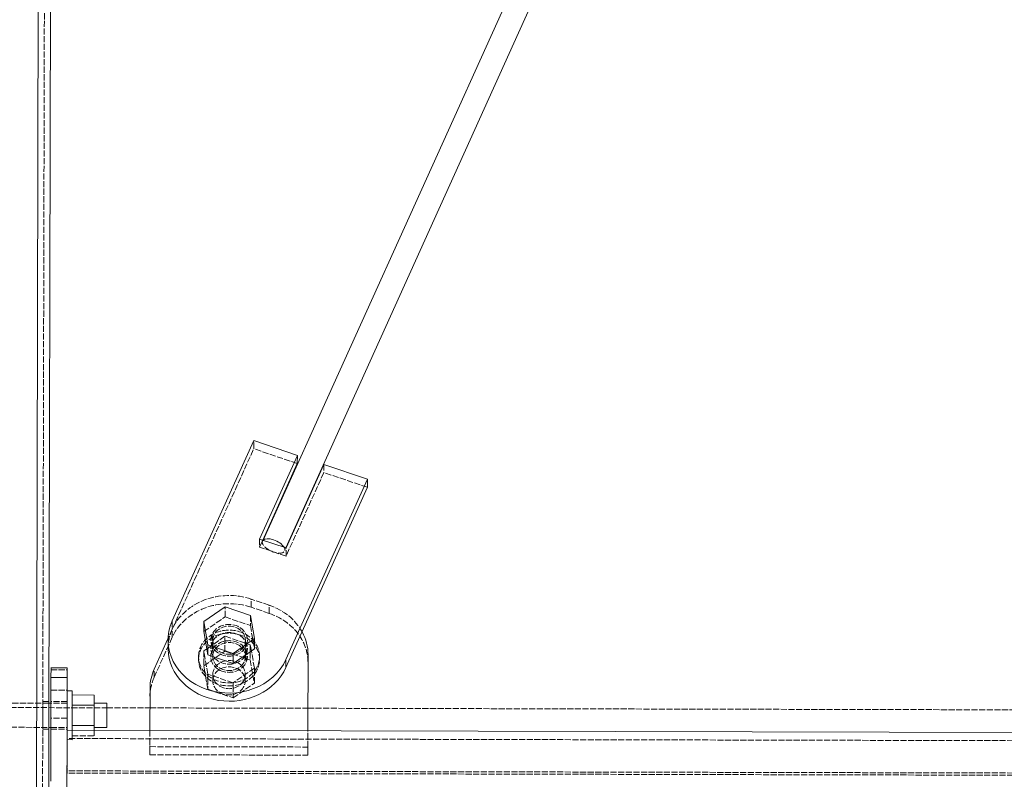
# Model space of a CAD drawing. Header units: millimetres. Extents: x -15129 to 9171, y -18789 to 5877.
# Tile 126 of 256: x -5225 to -4741, y -16699 to -16325. Entities that reach past the tile are written whole.
import ezdxf

# ---------------------------------------------------------------- set-up
doc = ezdxf.new("R2010")
doc.units = ezdxf.units.MM
doc.linetypes.add('ACAD_ISO02W100', pattern=[15, 12, -3])
for name, color, linetype in [('AS_Belki', 145, 'Continuous'), ('AS_Blachy', 30, 'Continuous'), ('AS_Sciany betonowe', 252, 'Continuous'), ('AS_Sruby', 9, 'Continuous')]:
    doc.layers.add(name, color=color, linetype=linetype)

msp = doc.modelspace()

# ---------------------------------------------------------------- linework, layer by layer
at = {"layer": 'AS_Belki', "color": 145, "linetype": 'Continuous', "lineweight": 13, "ltscale": 0.25}
for p, q in [((-5217.36, -16818.76), (-5212.68, -14749.02)), ((-5206.79, -14795.85), (-5211.02, -16669.33)), ((-4900.49, -16127.22), (-5105.72, -16581.41)), ((-5094.54, -16585.2), (-4889.82, -16132.13)), ((-5211.18, -16738.61), (-5211.02, -16669.33)), ((-5211.03, -16673.82), (-5211.04, -16674.28)), ((-5202.04, -16674.86), (-5202.12, -16709.5)), ((-4260.58, -16676.99), (-5202.04, -16674.86))]:
    msp.add_line(p, q, dxfattribs=at)
at = {"layer": 'AS_Belki', "color": 84, "linetype": 'ACAD_ISO02W100', "lineweight": 13, "ltscale": 0.25}
for p, q in [((-5214.35, -16812.77), (-5209.69, -14755.02)), ((-5105.72, -16581.41), (-5106.14, -16582.34)), ((-5094.96, -16586.13), (-5094.54, -16585.2)), ((-5214.03, -16673.46), (-5214.01, -16661.56)), ((-5214, -16660.75), (-5214.01, -16661.45)), ((-5211, -16660.76), (-5214, -16660.75)), ((-5211.01, -16661.45), (-5211, -16660.76)), ((-5211.01, -16661.52), (-5211.01, -16661.45)), ((-5211.01, -16664.02), (-5211.01, -16661.52)), ((-5211.02, -16669.33), (-5211.01, -16664.02)), ((-5211.02, -16669.33), (-5211.03, -16673.82)), ((-5214.04, -16674.27), (-5214.03, -16673.46)), ((-5214.03, -16673.57), (-5214.04, -16674.27)), ((-5214.04, -16674.27), (-5214.03, -16673.82)), ((-5214.04, -16674.27), (-5211.04, -16674.28)), ((-5211.04, -16674.28), (-5211.16, -16730.04)), ((-5211.04, -16674.28), (-5211.03, -16673.58)), ((-5202.04, -16674.86), (-5202.08, -16694.86)), ((-5202.05, -16678.96), (-5202.08, -16695.96)), ((-4260.59, -16681.08), (-5202.05, -16678.96)), ((-4260.63, -16696.99), (-5202.08, -16694.86)), ((-4260.63, -16698.08), (-5202.08, -16695.96))]:
    msp.add_line(p, q, dxfattribs=at)
at = {"layer": 'AS_Belki', "color": 145, "linetype": 'Continuous', "lineweight": 13, "ltscale": 0.25, "extrusion": (-0.364335, -0.806297, 0.465988)}
msp.add_arc((2180.91, -8021.18, 15230.13), 6, 34.5057, 169.1368, dxfattribs=at)
at = {"layer": 'AS_Belki', "color": 84, "linetype": 'ACAD_ISO02W100', "lineweight": 13, "ltscale": 0.25, "extrusion": (-0.364335, -0.806297, 0.465988)}
msp.add_arc((2180.91, -8021.18, 15230.13), 6, 169.1368, 34.5057, dxfattribs=at)
at = {"layer": 'AS_Blachy', "color": 145, "linetype": 'Continuous', "lineweight": 13, "ltscale": 0.25}
for p, q in [((-5110.27, -16532.44), (-5150.34, -16621.13)), ((-5088.85, -16539.71), (-5110.27, -16532.44)), ((-5107.43, -16580.83), (-5088.85, -16539.71)), ((-5088.86, -16543.71), (-5088.85, -16539.71)), ((-5105.87, -16581.36), (-5088.86, -16543.71)), ((-5075.81, -16544.13), (-5094.39, -16585.25)), ((-5054.39, -16551.4), (-5075.81, -16544.13)), ((-5094.47, -16640.09), (-5054.39, -16551.4)), ((-5054.4, -16555.4), (-5054.39, -16551.4)), ((-5086.58, -16626.62), (-5054.4, -16555.4)), ((-5094.39, -16585.25), (-5107.43, -16580.83)), ((-5151.85, -16628.45), (-5159.23, -16644.78)), ((-5091.48, -16637.46), (-5086.58, -16626.62)), ((-5152.4, -16631.11), (-5152.41, -16635.11)), ((-5094.48, -16644.09), (-5091.48, -16637.46)), ((-5083.67, -16675.13), (-5083.59, -16637.67)), ((-5083.6, -16641.67), (-5083.59, -16637.67)), ((-5094.48, -16644.09), (-5094.47, -16640.09)), ((-5209.97, -16644.2), (-5209.98, -16648.86)), ((-5201.97, -16644.22), (-5209.97, -16644.2)), ((-5201.98, -16648.88), (-5201.97, -16644.22)), ((-5209.98, -16648.86), (-5210.09, -16699.94)), ((-5201.98, -16648.88), (-5209.98, -16648.86)), ((-5201.98, -16648.88), (-5202.02, -16669.35)), ((-5161.29, -16654.19), (-5161.34, -16674.95)), ((-5202.02, -16669.35), (-5202.04, -16674.86)), ((-5210.03, -16673.82), (-5210.04, -16674.28)), ((-5202.17, -16735.48), (-5202.04, -16674.86))]:
    msp.add_line(p, q, dxfattribs=at)
at = {"layer": 'AS_Blachy', "color": 84, "linetype": 'ACAD_ISO02W100', "lineweight": 13, "ltscale": 0.25}
for p, q in [((-5110.28, -16536.44), (-5110.27, -16532.44)), ((-5150.35, -16625.13), (-5110.28, -16536.44)), ((-5088.86, -16543.71), (-5110.28, -16536.44)), ((-5075.81, -16544.13), (-5075.82, -16548.13)), ((-5075.82, -16548.13), (-5094.4, -16589.25)), ((-5054.4, -16555.4), (-5075.82, -16548.13)), ((-5107.43, -16580.83), (-5107.44, -16584.83)), ((-5107.44, -16584.83), (-5105.87, -16581.36)), ((-5094.4, -16589.25), (-5107.44, -16584.83)), ((-5094.4, -16589.25), (-5094.39, -16585.25)), ((-5102.66, -16613.42), (-5111.49, -16610.42)), ((-5111.49, -16614.42), (-5111.49, -16610.42)), ((-5102.67, -16617.42), (-5111.49, -16614.42)), ((-5102.67, -16617.42), (-5102.66, -16613.42)), ((-5150.34, -16621.13), (-5150.35, -16625.13)), ((-5150.36, -16629.13), (-5159.24, -16648.78)), ((-5150.35, -16625.13), (-5151.85, -16628.45)), ((-5150.36, -16629.13), (-5150.35, -16625.13)), ((-5130.79, -16627.77), (-5130.8, -16631.77)), ((-5130.8, -16631.77), (-5130.81, -16635.77)), ((-5114.03, -16637.46), (-5114.02, -16633.46)), ((-5114.04, -16641.46), (-5114.03, -16637.66)), ((-5114.03, -16637.66), (-5114.03, -16637.46)), ((-5209.97, -16645.2), (-5209.99, -16655.2)), ((-5209.97, -16644.06), (-5209.97, -16644.2)), ((-5209.97, -16644.06), (-5209.97, -16644.2)), ((-5209.97, -16645.2), (-5201.97, -16645.22)), ((-5201.97, -16645.22), (-5201.99, -16655.22)), ((-5201.97, -16644.22), (-5201.97, -16645.22)), ((-5159.24, -16648.78), (-5159.23, -16644.78)), ((-5209.99, -16655.2), (-5201.99, -16655.22)), ((-5201.99, -16656.17), (-5201.99, -16655.22)), ((-5161.3, -16658.19), (-5161.29, -16654.19)), ((-5210, -16660.76), (-5210.01, -16661.46)), ((-5202, -16660.78), (-5210, -16660.76)), ((-5202, -16660.54), (-5202, -16660.78)), ((-5202.02, -16668.88), (-5210.02, -16668.86)), ((-5202.04, -16674.86), (-5202.03, -16670.64)), ((-5210.03, -16673.58), (-5210.04, -16674.28)), ((-5210.04, -16674.28), (-5202.04, -16674.3)), ((-5202.03, -16673.84), (-5202.04, -16674.3)), ((-5161.34, -16674.95), (-5161.37, -16686.95)), ((-5161.34, -16674.95), (-5161.35, -16679.05)), ((-5083.68, -16679.22), (-5083.67, -16675.13)), ((-5083.68, -16679.22), (-5083.67, -16675.13)), ((-5161.35, -16679.05), (-5161.36, -16682.95)), ((-5083.7, -16687.13), (-5083.68, -16679.22)), ((-5083.69, -16683.13), (-5083.68, -16679.22)), ((-5161.36, -16682.95), (-5161.37, -16686.95)), ((-5161.37, -16686.95), (-5083.7, -16687.13)), ((-5161.36, -16682.95), (-5083.69, -16683.13)), ((-5083.69, -16683.13), (-5083.7, -16687.13))]:
    msp.add_line(p, q, dxfattribs=at)
at = {"layer": 'AS_Blachy', "color": 84, "linetype": 'ACAD_ISO02W100', "lineweight": 13, "ltscale": 0.25, "extrusion": (0.001127, 0.499998, 0.866026)}
for centre in [(5084.9, 14412.5, -8321.05), (5084.9, 14415.96, -8323.05), (5084.9, 14419.43, -8325.05)]:
    msp.add_circle(centre, 9, dxfattribs=at)
for centre, start, end in [((5084.9, 14419.43, -8325.05), 248.7452, 338.7452), ((5084.9, 14415.96, -8323.05), 248.7452, 338.7452), ((5076.07, 14418.54, -8324.54), 205.3138, 248.7452), ((5076.07, 14422, -8326.54), 179.9996, 248.7452), ((5084.9, 14415.96, -8323.05), 338.7452, 1.2452), ((5093.74, 14436.46, -8334.89), 338.7452, 359.9996)]:
    msp.add_arc(centre, 30, start, end, dxfattribs=at)
at = {"layer": 'AS_Blachy', "color": 145, "linetype": 'Continuous', "lineweight": 13, "ltscale": 0.25, "extrusion": (0.001127, 0.499998, 0.866026)}
for centre, start, end in [((5084.9, 14412.5, -8321.05), 338.7452, 158.7452), ((5076.07, 14418.54, -8324.54), 179.9996, 205.3138), ((5084.9, 14415.96, -8323.05), 1.2452, 158.7452), ((5093.74, 14433, -8332.89), 338.7452, 359.9996)]:
    msp.add_arc(centre, 30, start, end, dxfattribs=at)
at = {"layer": 'AS_Sciany betonowe', "color": 84, "linetype": 'ACAD_ISO02W100', "lineweight": 13, "ltscale": 0.25}
for p, q in [((-5290.01, -16663.6), (-5182.51, -16663.84)), ((-5210.01, -16663.78), (-5211.01, -16663.77)), ((-5161.32, -16663.89), (-5083.65, -16664.07))]:
    msp.add_line(p, q, dxfattribs=at)
at = {"layer": 'AS_Sciany betonowe', "color": 145, "linetype": 'ACAD_ISO02W100', "lineweight": 13, "ltscale": 0.25}
for p, q in [((-5182.51, -16663.84), (-5161.32, -16663.89)), ((-5083.65, -16664.07), (-4378.92, -16665.65))]:
    msp.add_line(p, q, dxfattribs=at)
at = {"layer": 'AS_Sruby', "color": 145, "linetype": 'Continuous', "lineweight": 13, "ltscale": 0.25}
for p, q in [((-5124.4, -16614.16), (-5134.85, -16621.38)), ((-5111.95, -16618.39), (-5124.4, -16614.16)), ((-5109.94, -16629.84), (-5111.95, -16618.39)), ((-5134.85, -16621.38), (-5134.86, -16626.38)), ((-5132.84, -16632.84), (-5134.85, -16621.38)), ((-5134.86, -16626.38), (-5132.85, -16637.84)), ((-5132.84, -16632.84), (-5132.85, -16637.84)), ((-5120.39, -16637.06), (-5132.84, -16632.84)), ((-5109.94, -16629.84), (-5120.39, -16637.06)), ((-5109.95, -16634.84), (-5109.94, -16629.84)), ((-5132.85, -16637.84), (-5120.4, -16642.06)), ((-5120.4, -16642.06), (-5109.95, -16634.84)), ((-5120.39, -16637.06), (-5120.4, -16642.06)), ((-5202, -16658.02), (-5202, -16656.78)), ((-5199.49, -16655.57), (-5201.99, -16655.56)), ((-5199.5, -16656.78), (-5199.49, -16655.95)), ((-5199.5, -16658.02), (-5199.5, -16656.78)), ((-5188.7, -16657.55), (-5199.5, -16657.53)), ((-5199.5, -16658.02), (-5199.5, -16659.63)), ((-5199.49, -16655.57), (-5199.49, -16655.95)), ((-5188.71, -16662.56), (-5188.7, -16657.55)), ((-5210.01, -16661.57), (-5211.01, -16661.57)), ((-5202.01, -16663.68), (-5202.01, -16661.54)), ((-5199.5, -16659.63), (-5199.51, -16661.54)), ((-5199.5, -16660.16), (-5199.51, -16662.54)), ((-5199.51, -16661.54), (-5199.51, -16663.69)), ((-5188.71, -16662.56), (-5199.51, -16662.54)), ((-5199.51, -16662.54), (-5199.51, -16664.62)), ((-5188.73, -16672.58), (-5188.71, -16662.56)), ((-5182.51, -16661.63), (-5188.71, -16661.62)), ((-5182.51, -16661.79), (-5182.51, -16661.63)), ((-5182.51, -16662.82), (-5182.51, -16661.79)), ((-5182.51, -16664.58), (-5182.51, -16662.82)), ((-5202.02, -16665.97), (-5202.01, -16663.68)), ((-5199.51, -16663.69), (-5199.52, -16665.98)), ((-5199.52, -16665.98), (-5199.52, -16668.33)), ((-5182.52, -16666.8), (-5182.51, -16664.58)), ((-5182.52, -16669.13), (-5182.52, -16666.8)), ((-5202.03, -16670.64), (-5202.02, -16668.32)), ((-5199.53, -16672.85), (-5199.54, -16674.85)), ((-5199.52, -16668.33), (-5199.53, -16670.65)), ((-5199.53, -16670.65), (-5199.53, -16672.85)), ((-5199.53, -16672.55), (-5188.73, -16672.58)), ((-5188.74, -16674.89), (-5188.73, -16672.58)), ((-5182.53, -16671.23), (-5182.52, -16669.13)), ((-5182.53, -16672.78), (-5182.53, -16671.23)), ((-5182.53, -16673.53), (-5182.53, -16672.78)), ((-5211.03, -16673.47), (-5210.03, -16673.47)), ((-5199.54, -16674.85), (-5199.54, -16674.87)), ((-5188.73, -16673.52), (-5182.53, -16673.53))]:
    msp.add_line(p, q, dxfattribs=at)
at = {"layer": 'AS_Sruby', "color": 84, "linetype": 'ACAD_ISO02W100', "lineweight": 13, "ltscale": 0.25}
for p, q in [((-5124.41, -16619.16), (-5124.4, -16614.16)), ((-5134.86, -16626.38), (-5124.41, -16619.16)), ((-5124.41, -16619.16), (-5111.96, -16623.39)), ((-5111.95, -16618.39), (-5111.96, -16623.39)), ((-5111.96, -16623.39), (-5109.95, -16634.84)), ((-5124.44, -16628.66), (-5130.41, -16632.79)), ((-5124.45, -16636.06), (-5124.44, -16628.66)), ((-5114.41, -16632.06), (-5124.44, -16628.66)), ((-5130.8, -16633.06), (-5133.38, -16634.84)), ((-5130.77, -16633.04), (-5130.8, -16633.06)), ((-5130.67, -16632.97), (-5130.77, -16633.04)), ((-5130.41, -16632.79), (-5130.67, -16632.97)), ((-5130.41, -16633.93), (-5130.42, -16637.93)), ((-5130.4, -16630.74), (-5130.41, -16633.93)), ((-5114.42, -16633.81), (-5114.41, -16630.48)), ((-5114.42, -16637.81), (-5114.42, -16633.81)), ((-5114.15, -16632.15), (-5114.41, -16632.06)), ((-5111.98, -16632.89), (-5114.15, -16632.15)), ((-5111.98, -16632.89), (-5112, -16640.29)), ((-5111.46, -16635.88), (-5111.98, -16632.89)), ((-5137.42, -16638.86), (-5137.42, -16640.36)), ((-5134.88, -16635.88), (-5134.9, -16643.28)), ((-5134.9, -16643.28), (-5124.45, -16636.06)), ((-5133.38, -16634.84), (-5134.88, -16635.88)), ((-5132.88, -16647.34), (-5134.88, -16635.88)), ((-5130.42, -16637.93), (-5130.42, -16638.66)), ((-5130.42, -16638.66), (-5130.42, -16638.74)), ((-5124.45, -16636.06), (-5112, -16640.29)), ((-5114.43, -16638.48), (-5114.42, -16637.93)), ((-5114.42, -16637.93), (-5114.42, -16637.81)), ((-5109.97, -16644.34), (-5111.46, -16635.88)), ((-5107.43, -16639.86), (-5107.43, -16638.36)), ((-5134.9, -16643.28), (-5134.03, -16648.25)), ((-5112, -16640.29), (-5109.99, -16651.74)), ((-5134.03, -16648.25), (-5132.89, -16654.74)), ((-5120.42, -16651.56), (-5132.88, -16647.34)), ((-5132.88, -16647.34), (-5132.88, -16649.41)), ((-5130.44, -16647.64), (-5130.45, -16650.74)), ((-5109.97, -16644.34), (-5120.42, -16651.56)), ((-5114.45, -16650.48), (-5114.45, -16647.38)), ((-5109.99, -16651.74), (-5109.98, -16647.32)), ((-5109.98, -16647.32), (-5109.97, -16644.34)), ((-5132.88, -16649.41), (-5132.89, -16654.74)), ((-5120.44, -16658.96), (-5109.99, -16651.74)), ((-5120.42, -16652.92), (-5120.44, -16658.96)), ((-5120.42, -16651.56), (-5120.42, -16652.92)), ((-5202, -16656.78), (-5201.99, -16656.17)), ((-5202, -16659.24), (-5202, -16658.02)), ((-5201.99, -16655.66), (-5201.99, -16655.56)), ((-5201.99, -16655.56), (-5201.99, -16655.64)), ((-5201.99, -16656.17), (-5201.99, -16655.64)), ((-5201.99, -16655.66), (-5201.99, -16655.95)), ((-5199.5, -16657.53), (-5199.51, -16662.54)), ((-5199.49, -16656.18), (-5199.5, -16657.15)), ((-5199.5, -16657.15), (-5199.5, -16658.02)), ((-5199.5, -16657.53), (-5199.5, -16658.59)), ((-5199.49, -16655.65), (-5199.49, -16655.57)), ((-5199.49, -16655.65), (-5199.49, -16656.18)), ((-5132.89, -16654.74), (-5120.44, -16658.96)), ((-5211.01, -16661.57), (-5271.01, -16661.43)), ((-5202.01, -16661.59), (-5210.01, -16661.57)), ((-5202.01, -16661.54), (-5202, -16660.08)), ((-5202.01, -16661.66), (-5202.01, -16661.54)), ((-5202.01, -16661.54), (-5202.01, -16661.59)), ((-5202, -16659.63), (-5202, -16659.24)), ((-5202, -16660.08), (-5202, -16659.63)), ((-5199.51, -16662.54), (-5199.53, -16672.55)), ((-5199.5, -16658.59), (-5199.5, -16660.16)), ((-5188.71, -16661.77), (-5188.71, -16661.62)), ((-5188.71, -16662.81), (-5188.71, -16661.77)), ((-5188.71, -16662.37), (-5188.71, -16663.92)), ((-5188.71, -16664.57), (-5188.71, -16662.81)), ((-5182.51, -16661.79), (-5182.51, -16661.63)), ((-5202.02, -16668.32), (-5202.02, -16665.97)), ((-5199.51, -16664.62), (-5199.52, -16667.82)), ((-5199.52, -16667.82), (-5199.52, -16668.74)), ((-5188.72, -16666.78), (-5188.71, -16664.57)), ((-5188.72, -16669.12), (-5188.72, -16666.78)), ((-5199.53, -16672.55), (-5199.54, -16677.56)), ((-5199.53, -16672.55), (-5199.54, -16674.86)), ((-5188.73, -16671.22), (-5188.72, -16669.12)), ((-5188.73, -16672.33), (-5188.73, -16671.22)), ((-5188.73, -16671.22), (-5188.73, -16672.76)), ((-5188.73, -16673.36), (-5188.73, -16672.33)), ((-5188.73, -16673.36), (-5188.73, -16672.58)), ((-5188.73, -16673.52), (-5188.73, -16672.76)), ((-5271.03, -16673.33), (-5211.03, -16673.47)), ((-5210.03, -16673.47), (-5202.03, -16673.49)), ((-5202.03, -16673.49), (-5202.03, -16673.33)), ((-5199.54, -16674.86), (-5199.54, -16677.56)), ((-5199.54, -16674.87), (-5199.54, -16676.57)), ((-5199.54, -16676.57), (-5199.54, -16677.94)), ((-5199.54, -16678.31), (-5199.54, -16677.06)), ((-5199.54, -16677.56), (-5188.74, -16677.58)), ((-5188.74, -16677.58), (-5188.73, -16673.52)), ((-5188.74, -16677.58), (-5188.74, -16674.89)), ((-5188.73, -16673.52), (-5188.73, -16673.36)), ((-5182.53, -16673.53), (-5182.53, -16673.38)), ((-5202.05, -16679.44), (-5202.05, -16678.98)), ((-5202.05, -16679.13), (-5202.05, -16679.51)), ((-5202.05, -16679.44), (-5202.05, -16679.51)), ((-5202.05, -16679.51), (-5199.55, -16679.52)), ((-5199.54, -16677.94), (-5199.55, -16678.91)), ((-5199.55, -16679.13), (-5199.54, -16678.31)), ((-5199.55, -16678.91), (-5199.55, -16678.98)), ((-5199.55, -16678.98), (-5199.55, -16679.44)), ((-5199.55, -16679.13), (-5199.55, -16679.52)), ((-5199.55, -16679.52), (-5199.55, -16679.44))]:
    msp.add_line(p, q, dxfattribs=at)
at = {"layer": 'AS_Sruby', "color": 84, "linetype": 'ACAD_ISO02W100', "lineweight": 13, "ltscale": 0.25, "extrusion": (0.001127, 0.499998, 0.866026)}
for centre, radius in [((5084.9, 14412.5, -8321.05), 8), ((5084.9, 14419.43, -8325.05), 15), ((5084.9, 14420.73, -8325.8), 15), ((5084.9, 14419.43, -8325.05), 8), ((5084.9, 14429.82, -8331.05), 8), ((5084.9, 14427.13, -8329.5), 8)]:
    msp.add_circle(centre, radius, dxfattribs=at)

doc.saveas('drawing.dxf')
